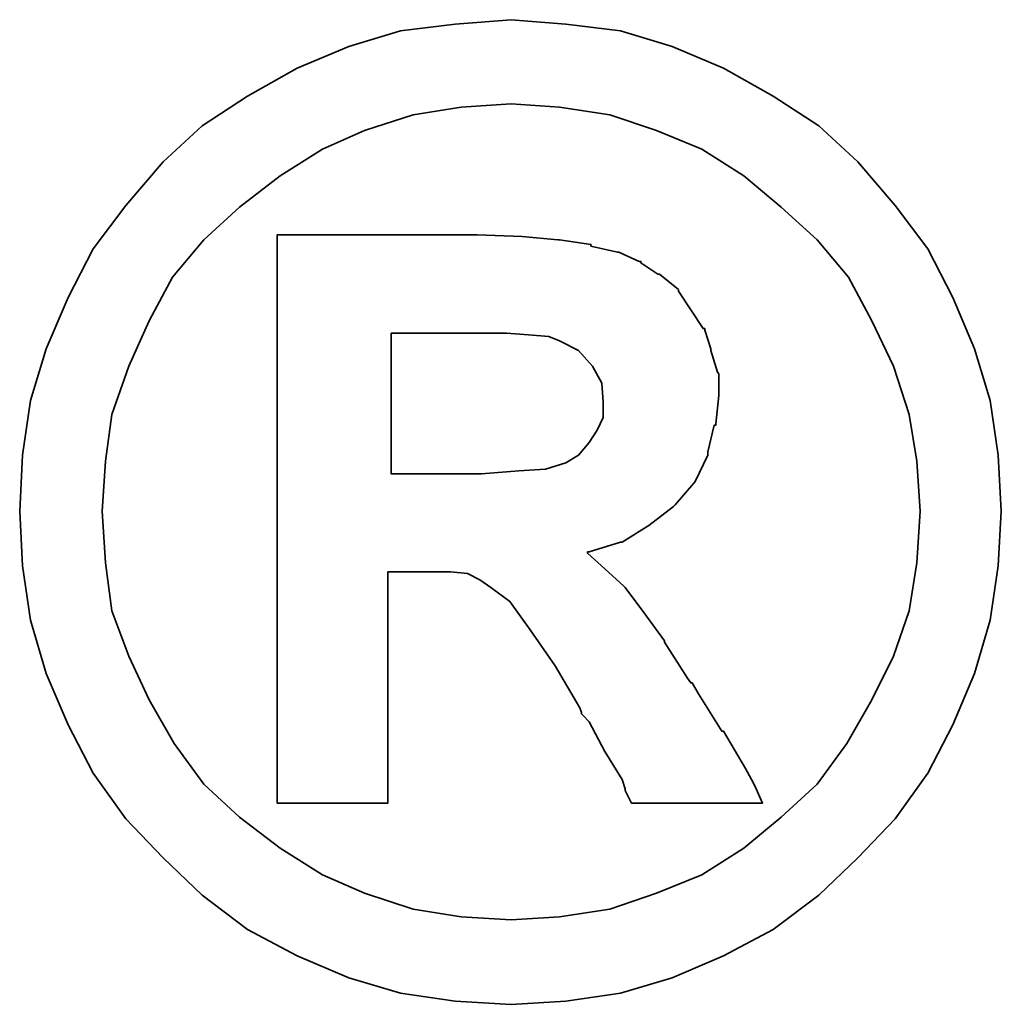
# Model space of a CAD drawing. Header units: inches. Extents: x 1 to 2718, y -666 to 274.
# Tile 47 of 50: x 274.46 to 275.88, y 195.78 to 197.2. Entities that reach past the tile are written whole.
import ezdxf

# ---------------------------------------------------------------- set-up
doc = ezdxf.new("R2010")
doc.units = ezdxf.units.IN
doc.header["$LTSCALE"] = 0.25
doc.layers.add('DIM', color=4, linetype='Continuous')
doc.layers.add('layer 1', color=7, linetype='Continuous')

# ---------------------------------------------------------------- blocks, each defined once
blk = doc.blocks.new('TBI MOTION logo(完整正式版)')
at = {"layer": 'layer 1', "color": 22, "lineweight": 35}
for points, knots in [([(81.20634, 4.98624), (81.20634, 4.98624), (81.18649, 5.32862), (81.18649, 5.32862), (81.18649, 5.32862), (81.18649, 5.32862), (81.13886, 5.66206), (81.13886, 5.66206), (81.13886, 5.66206), (81.13886, 5.66206), (81.04359, 5.97764), (81.04359, 5.97764), (81.04359, 5.97764), (81.04359, 5.97764), (80.91061, 6.29124), (80.91061, 6.29124), (80.91061, 6.29124), (80.91061, 6.29124), (80.75778, 6.58697), (80.75778, 6.58697), (80.75778, 6.58697), (80.75778, 6.58697), (80.5593, 6.85294), (80.5593, 6.85294), (80.5593, 6.85294), (80.5593, 6.85294), (80.33105, 7.1189), (80.33105, 7.1189), (80.33105, 7.1189), (80.33105, 7.1189), (80.09287, 7.33921), (80.09287, 7.33921), (80.09287, 7.33921), (80.09287, 7.33921), (79.815, 7.51982), (79.815, 7.51982), (79.815, 7.51982), (79.815, 7.51982), (79.51133, 7.69051), (79.51133, 7.69051), (79.51133, 7.69051), (79.51133, 7.69051), (79.19773, 7.8235), (79.19773, 7.8235), (79.19773, 7.8235), (79.19773, 7.8235), (78.88215, 7.91877), (78.88215, 7.91877), (78.88215, 7.91877), (78.88215, 7.91877), (78.54871, 7.95846), (78.54871, 7.95846), (78.54871, 7.95846), (78.54871, 7.95846), (78.21526, 7.98625), (78.21526, 7.98625), (78.21526, 7.98625), (78.21526, 7.98625), (77.87388, 7.95846), (77.87388, 7.95846), (77.87388, 7.95846), (77.87388, 7.95846), (77.54044, 7.91877), (77.54044, 7.91877), (77.54044, 7.91877), (77.54044, 7.91877), (77.22485, 7.8235), (77.22485, 7.8235), (77.22485, 7.8235), (77.22485, 7.8235), (76.91027, 7.69051), (76.91027, 7.69051), (76.91027, 7.69051), (76.91027, 7.69051), (76.6056, 7.51982), (76.6056, 7.51982), (76.6056, 7.51982), (76.6056, 7.51982), (76.32972, 7.33921), (76.32972, 7.33921), (76.32972, 7.33921), (76.32972, 7.33921), (76.09154, 7.1189), (76.09154, 7.1189), (76.09154, 7.1189), (76.09154, 7.1189), (75.86329, 6.85294), (75.86329, 6.85294), (75.86329, 6.85294), (75.86329, 6.85294), (75.66382, 6.58697), (75.66382, 6.58697), (75.66382, 6.58697), (75.66382, 6.58697), (75.51099, 6.29124), (75.51099, 6.29124), (75.51099, 6.29124), (75.51099, 6.29124), (75.37702, 5.97764), (75.37702, 5.97764), (75.37702, 5.97764), (75.37702, 5.97764), (75.28175, 5.66206), (75.28175, 5.66206), (75.28175, 5.66206), (75.28175, 5.66206), (75.23411, 5.32862), (75.23411, 5.32862), (75.23411, 5.32862), (75.23411, 5.32862), (75.21625, 4.98624), (75.21625, 4.98624), (75.21625, 4.98624), (75.21625, 4.98624), (75.23411, 4.6528), (75.23411, 4.6528), (75.23411, 4.6528), (75.23411, 4.6528), (75.28175, 4.32035), (75.28175, 4.32035), (75.28175, 4.32035), (75.28175, 4.32035), (75.37702, 3.99583), (75.37702, 3.99583), (75.37702, 3.99583), (75.37702, 3.99583), (75.51099, 3.68224), (75.51099, 3.68224), (75.51099, 3.68224), (75.51099, 3.68224), (75.66382, 3.38749), (75.66382, 3.38749), (75.66382, 3.38749), (75.66382, 3.38749), (75.86329, 3.10963), (75.86329, 3.10963), (75.86329, 3.10963), (75.86329, 3.10963), (76.09154, 2.87145), (76.09154, 2.87145), (76.09154, 2.87145), (76.09154, 2.87145), (76.32972, 2.6432), (76.32972, 2.6432), (76.32972, 2.6432), (76.32972, 2.6432), (76.6056, 2.43381), (76.6056, 2.43381), (76.6056, 2.43381), (76.6056, 2.43381), (76.91027, 2.27205), (76.91027, 2.27205), (76.91027, 2.27205), (76.91027, 2.27205), (77.22485, 2.13906), (77.22485, 2.13906), (77.22485, 2.13906), (77.22485, 2.13906), (77.54044, 2.0438), (77.54044, 2.0438), (77.54044, 2.0438), (77.54044, 2.0438), (77.87388, 1.99616), (77.87388, 1.99616), (77.87388, 1.99616), (77.87388, 1.99616), (78.21526, 1.97631), (78.21526, 1.97631), (78.21526, 1.97631), (78.21526, 1.97631), (78.54871, 1.99616), (78.54871, 1.99616), (78.54871, 1.99616), (78.54871, 1.99616), (78.88215, 2.0438), (78.88215, 2.0438), (78.88215, 2.0438), (78.88215, 2.0438), (79.19773, 2.13906), (79.19773, 2.13906), (79.19773, 2.13906), (79.19773, 2.13906), (79.51133, 2.27205), (79.51133, 2.27205), (79.51133, 2.27205), (79.51133, 2.27205), (79.815, 2.43381), (79.815, 2.43381), (79.815, 2.43381), (79.815, 2.43381), (80.09287, 2.6432), (80.09287, 2.6432), (80.09287, 2.6432), (80.09287, 2.6432), (80.33105, 2.87145), (80.33105, 2.87145), (80.33105, 2.87145), (80.33105, 2.87145), (80.5593, 3.10963), (80.5593, 3.10963), (80.5593, 3.10963), (80.5593, 3.10963), (80.75778, 3.38749), (80.75778, 3.38749), (80.75778, 3.38749), (80.75778, 3.38749), (80.91061, 3.68224), (80.91061, 3.68224), (80.91061, 3.68224), (80.91061, 3.68224), (81.04359, 3.99583), (81.04359, 3.99583), (81.04359, 3.99583), (81.04359, 3.99583), (81.13886, 4.32035), (81.13886, 4.32035), (81.13886, 4.32035), (81.13886, 4.32035), (81.18649, 4.6528), (81.18649, 4.6528), (81.18649, 4.6528), (81.18649, 4.6528), (81.20634, 4.98624), (81.20634, 4.98624)], [0, 0, 0, 0, 0.0178571, 0.0178571, 0.0178571, 0.0178571, 0.0357143, 0.0357143, 0.0357143, 0.0357143, 0.0535714, 0.0535714, 0.0535714, 0.0535714, 0.0714286, 0.0714286, 0.0714286, 0.0714286, 0.0892857, 0.0892857, 0.0892857, 0.0892857, 0.1071429, 0.1071429, 0.1071429, 0.1071429, 0.125, 0.125, 0.125, 0.125, 0.1428571, 0.1428571, 0.1428571, 0.1428571, 0.1607143, 0.1607143, 0.1607143, 0.1607143, 0.1785714, 0.1785714, 0.1785714, 0.1785714, 0.1964286, 0.1964286, 0.1964286, 0.1964286, 0.2142857, 0.2142857, 0.2142857, 0.2142857, 0.2321429, 0.2321429, 0.2321429, 0.2321429, 0.25, 0.25, 0.25, 0.25, 0.2678571, 0.2678571, 0.2678571, 0.2678571, 0.2857143, 0.2857143, 0.2857143, 0.2857143, 0.3035714, 0.3035714, 0.3035714, 0.3035714, 0.3214286, 0.3214286, 0.3214286, 0.3214286, 0.3392857, 0.3392857, 0.3392857, 0.3392857, 0.3571429, 0.3571429, 0.3571429, 0.3571429, 0.375, 0.375, 0.375, 0.375, 0.3928571, 0.3928571, 0.3928571, 0.3928571, 0.4107143, 0.4107143, 0.4107143, 0.4107143, 0.4285714, 0.4285714, 0.4285714, 0.4285714, 0.4464286, 0.4464286, 0.4464286, 0.4464286, 0.4642857, 0.4642857, 0.4642857, 0.4642857, 0.4821429, 0.4821429, 0.4821429, 0.4821429, 0.5, 0.5, 0.5, 0.5, 0.5178571, 0.5178571, 0.5178571, 0.5178571, 0.5357143, 0.5357143, 0.5357143, 0.5357143, 0.5535714, 0.5535714, 0.5535714, 0.5535714, 0.5714286, 0.5714286, 0.5714286, 0.5714286, 0.5892857, 0.5892857, 0.5892857, 0.5892857, 0.6071429, 0.6071429, 0.6071429, 0.6071429, 0.625, 0.625, 0.625, 0.625, 0.6428571, 0.6428571, 0.6428571, 0.6428571, 0.6607143, 0.6607143, 0.6607143, 0.6607143, 0.6785714, 0.6785714, 0.6785714, 0.6785714, 0.6964286, 0.6964286, 0.6964286, 0.6964286, 0.7142857, 0.7142857, 0.7142857, 0.7142857, 0.7321429, 0.7321429, 0.7321429, 0.7321429, 0.75, 0.75, 0.75, 0.75, 0.7678571, 0.7678571, 0.7678571, 0.7678571, 0.7857143, 0.7857143, 0.7857143, 0.7857143, 0.8035714, 0.8035714, 0.8035714, 0.8035714, 0.8214286, 0.8214286, 0.8214286, 0.8214286, 0.8392857, 0.8392857, 0.8392857, 0.8392857, 0.8571429, 0.8571429, 0.8571429, 0.8571429, 0.875, 0.875, 0.875, 0.875, 0.8928571, 0.8928571, 0.8928571, 0.8928571, 0.9107143, 0.9107143, 0.9107143, 0.9107143, 0.9285714, 0.9285714, 0.9285714, 0.9285714, 0.9464286, 0.9464286, 0.9464286, 0.9464286, 0.9642857, 0.9642857, 0.9642857, 0.9642857, 0.9821429, 0.9821429, 0.9821429, 0.9821429, 1, 1, 1, 1]), ([(80.71014, 4.98624), (80.71014, 4.98624), (80.69129, 5.29091), (80.69129, 5.29091), (80.69129, 5.29091), (80.69129, 5.29091), (80.64464, 5.57672), (80.64464, 5.57672), (80.64464, 5.57672), (80.64464, 5.57672), (80.54937, 5.87245), (80.54937, 5.87245), (80.54937, 5.87245), (80.54937, 5.87245), (80.41639, 6.14833), (80.41639, 6.14833), (80.41639, 6.14833), (80.41639, 6.14833), (80.27349, 6.41429), (80.27349, 6.41429), (80.27349, 6.41429), (80.27349, 6.41429), (80.08295, 6.64255), (80.08295, 6.64255), (80.08295, 6.64255), (80.08295, 6.64255), (79.86264, 6.84301), (79.86264, 6.84301), (79.86264, 6.84301), (79.86264, 6.84301), (79.63439, 7.03355), (79.63439, 7.03355), (79.63439, 7.03355), (79.63439, 7.03355), (79.37835, 7.1963), (79.37835, 7.1963), (79.37835, 7.1963), (79.37835, 7.1963), (79.10246, 7.30944), (79.10246, 7.30944), (79.10246, 7.30944), (79.10246, 7.30944), (78.81665, 7.40471), (78.81665, 7.40471), (78.81665, 7.40471), (78.81665, 7.40471), (78.511, 7.45234), (78.511, 7.45234), (78.511, 7.45234), (78.511, 7.45234), (78.21526, 7.47219), (78.21526, 7.47219), (78.21526, 7.47219), (78.21526, 7.47219), (77.9106, 7.45234), (77.9106, 7.45234), (77.9106, 7.45234), (77.9106, 7.45234), (77.61685, 7.40471), (77.61685, 7.40471), (77.61685, 7.40471), (77.61685, 7.40471), (77.32012, 7.30944), (77.32012, 7.30944), (77.32012, 7.30944), (77.32012, 7.30944), (77.06309, 7.1963), (77.06309, 7.1963), (77.06309, 7.1963), (77.06309, 7.1963), (76.80606, 7.03355), (76.80606, 7.03355), (76.80606, 7.03355), (76.80606, 7.03355), (76.55797, 6.84301), (76.55797, 6.84301), (76.55797, 6.84301), (76.55797, 6.84301), (76.34063, 6.64255), (76.34063, 6.64255), (76.34063, 6.64255), (76.34063, 6.64255), (76.1491, 6.41429), (76.1491, 6.41429), (76.1491, 6.41429), (76.1491, 6.41429), (76.0062, 6.14833), (76.0062, 6.14833), (76.0062, 6.14833), (76.0062, 6.14833), (75.88314, 5.87245), (75.88314, 5.87245), (75.88314, 5.87245), (75.88314, 5.87245), (75.77794, 5.57672), (75.77794, 5.57672), (75.77794, 5.57672), (75.77794, 5.57672), (75.73924, 5.29091), (75.73924, 5.29091), (75.73924, 5.29091), (75.73924, 5.29091), (75.72039, 4.98624), (75.72039, 4.98624), (75.72039, 4.98624), (75.72039, 4.98624), (75.73924, 4.67165), (75.73924, 4.67165), (75.73924, 4.67165), (75.73924, 4.67165), (75.77794, 4.37791), (75.77794, 4.37791), (75.77794, 4.37791), (75.77794, 4.37791), (75.88314, 4.10102), (75.88314, 4.10102), (75.88314, 4.10102), (75.88314, 4.10102), (76.0062, 3.83407), (76.0062, 3.83407), (76.0062, 3.83407), (76.0062, 3.83407), (76.15902, 3.56811), (76.15902, 3.56811), (76.15902, 3.56811), (76.15902, 3.56811), (76.34063, 3.32001), (76.34063, 3.32001), (76.34063, 3.32001), (76.34063, 3.32001), (76.55797, 3.11955), (76.55797, 3.11955), (76.55797, 3.11955), (76.55797, 3.11955), (76.80606, 2.92901), (76.80606, 2.92901), (76.80606, 2.92901), (76.80606, 2.92901), (77.06309, 2.76725), (77.06309, 2.76725), (77.06309, 2.76725), (77.06309, 2.76725), (77.32012, 2.65412), (77.32012, 2.65412), (77.32012, 2.65412), (77.32012, 2.65412), (77.61685, 2.55786), (77.61685, 2.55786), (77.61685, 2.55786), (77.61685, 2.55786), (77.9106, 2.51022), (77.9106, 2.51022), (77.9106, 2.51022), (77.9106, 2.51022), (78.21526, 2.49137), (78.21526, 2.49137), (78.21526, 2.49137), (78.21526, 2.49137), (78.511, 2.51022), (78.511, 2.51022), (78.511, 2.51022), (78.511, 2.51022), (78.81665, 2.55786), (78.81665, 2.55786), (78.81665, 2.55786), (78.81665, 2.55786), (79.10246, 2.65412), (79.10246, 2.65412), (79.10246, 2.65412), (79.10246, 2.65412), (79.37835, 2.76725), (79.37835, 2.76725), (79.37835, 2.76725), (79.37835, 2.76725), (79.63439, 2.92901), (79.63439, 2.92901), (79.63439, 2.92901), (79.63439, 2.92901), (79.86264, 3.11955), (79.86264, 3.11955), (79.86264, 3.11955), (79.86264, 3.11955), (80.08295, 3.32001), (80.08295, 3.32001), (80.08295, 3.32001), (80.08295, 3.32001), (80.26356, 3.56811), (80.26356, 3.56811), (80.26356, 3.56811), (80.26356, 3.56811), (80.41639, 3.83407), (80.41639, 3.83407), (80.41639, 3.83407), (80.41639, 3.83407), (80.54937, 4.10102), (80.54937, 4.10102), (80.54937, 4.10102), (80.54937, 4.10102), (80.64464, 4.37791), (80.64464, 4.37791), (80.64464, 4.37791), (80.64464, 4.37791), (80.69129, 4.67165), (80.69129, 4.67165), (80.69129, 4.67165), (80.69129, 4.67165), (80.71014, 4.98624), (80.71014, 4.98624)], [0, 0, 0, 0, 0.0192308, 0.0192308, 0.0192308, 0.0192308, 0.0384615, 0.0384615, 0.0384615, 0.0384615, 0.0576923, 0.0576923, 0.0576923, 0.0576923, 0.0769231, 0.0769231, 0.0769231, 0.0769231, 0.0961538, 0.0961538, 0.0961538, 0.0961538, 0.1153846, 0.1153846, 0.1153846, 0.1153846, 0.1346154, 0.1346154, 0.1346154, 0.1346154, 0.1538462, 0.1538462, 0.1538462, 0.1538462, 0.1730769, 0.1730769, 0.1730769, 0.1730769, 0.1923077, 0.1923077, 0.1923077, 0.1923077, 0.2115385, 0.2115385, 0.2115385, 0.2115385, 0.2307692, 0.2307692, 0.2307692, 0.2307692, 0.25, 0.25, 0.25, 0.25, 0.2692308, 0.2692308, 0.2692308, 0.2692308, 0.2884615, 0.2884615, 0.2884615, 0.2884615, 0.3076923, 0.3076923, 0.3076923, 0.3076923, 0.3269231, 0.3269231, 0.3269231, 0.3269231, 0.3461538, 0.3461538, 0.3461538, 0.3461538, 0.3653846, 0.3653846, 0.3653846, 0.3653846, 0.3846154, 0.3846154, 0.3846154, 0.3846154, 0.4038462, 0.4038462, 0.4038462, 0.4038462, 0.4230769, 0.4230769, 0.4230769, 0.4230769, 0.4423077, 0.4423077, 0.4423077, 0.4423077, 0.4615385, 0.4615385, 0.4615385, 0.4615385, 0.4807692, 0.4807692, 0.4807692, 0.4807692, 0.5, 0.5, 0.5, 0.5, 0.5192308, 0.5192308, 0.5192308, 0.5192308, 0.5384615, 0.5384615, 0.5384615, 0.5384615, 0.5576923, 0.5576923, 0.5576923, 0.5576923, 0.5769231, 0.5769231, 0.5769231, 0.5769231, 0.5961538, 0.5961538, 0.5961538, 0.5961538, 0.6153846, 0.6153846, 0.6153846, 0.6153846, 0.6346154, 0.6346154, 0.6346154, 0.6346154, 0.6538462, 0.6538462, 0.6538462, 0.6538462, 0.6730769, 0.6730769, 0.6730769, 0.6730769, 0.6923077, 0.6923077, 0.6923077, 0.6923077, 0.7115385, 0.7115385, 0.7115385, 0.7115385, 0.7307692, 0.7307692, 0.7307692, 0.7307692, 0.75, 0.75, 0.75, 0.75, 0.7692308, 0.7692308, 0.7692308, 0.7692308, 0.7884615, 0.7884615, 0.7884615, 0.7884615, 0.8076923, 0.8076923, 0.8076923, 0.8076923, 0.8269231, 0.8269231, 0.8269231, 0.8269231, 0.8461538, 0.8461538, 0.8461538, 0.8461538, 0.8653846, 0.8653846, 0.8653846, 0.8653846, 0.8846154, 0.8846154, 0.8846154, 0.8846154, 0.9038462, 0.9038462, 0.9038462, 0.9038462, 0.9230769, 0.9230769, 0.9230769, 0.9230769, 0.9423077, 0.9423077, 0.9423077, 0.9423077, 0.9615385, 0.9615385, 0.9615385, 0.9615385, 0.9807692, 0.9807692, 0.9807692, 0.9807692, 1, 1, 1, 1]), ([(76.78721, 3.2823), (76.78721, 3.2823), (76.78721, 3.32001), (76.78721, 3.32001), (76.78721, 3.32001), (76.78721, 3.32001), (76.78721, 3.42422), (76.78721, 3.42422), (76.78721, 3.42422), (76.78721, 3.42422), (76.78721, 3.59689), (76.78721, 3.59689), (76.78721, 3.59689), (76.78721, 3.59689), (76.78721, 3.80529), (76.78721, 3.80529), (76.78721, 3.80529), (76.78721, 3.80529), (76.78721, 4.0524), (76.78721, 4.0524), (76.78721, 4.0524), (76.78721, 4.0524), (76.78721, 4.32035), (76.78721, 4.32035), (76.78721, 4.32035), (76.78721, 4.32035), (76.78721, 4.92868), (76.78721, 4.92868), (76.78721, 4.92868), (76.78721, 4.92868), (76.78721, 5.53801), (76.78721, 5.53801), (76.78721, 5.53801), (76.78721, 5.53801), (76.78721, 5.82482), (76.78721, 5.82482), (76.78721, 5.82482), (76.78721, 5.82482), (76.78721, 6.07291), (76.78721, 6.07291), (76.78721, 6.07291), (76.78721, 6.07291), (76.78721, 6.30017), (76.78721, 6.30017), (76.78721, 6.30017), (76.78721, 6.30017), (76.78721, 6.45399), (76.78721, 6.45399), (76.78721, 6.45399), (76.78721, 6.45399), (76.78721, 6.5572), (76.78721, 6.5572), (76.78721, 6.5572), (76.78721, 6.5572), (76.78721, 6.59689), (76.78721, 6.59689), (76.78721, 6.59689), (76.78721, 6.59689), (76.78721, 6.67232), (76.78721, 6.67232), (76.78721, 6.67232), (76.78721, 6.67232), (76.8537, 6.67232), (76.8537, 6.67232), (76.8537, 6.67232), (76.8537, 6.67232), (76.87355, 6.67232), (76.87355, 6.67232), (76.87355, 6.67232), (76.87355, 6.67232), (76.91027, 6.67232), (76.91027, 6.67232), (76.91027, 6.67232), (76.91027, 6.67232), (77.04424, 6.67232), (77.04424, 6.67232), (77.04424, 6.67232), (77.04424, 6.67232), (77.22485, 6.67232), (77.22485, 6.67232), (77.22485, 6.67232), (77.22485, 6.67232), (77.43524, 6.67232), (77.43524, 6.67232), (77.43524, 6.67232), (77.43524, 6.67232), (77.65357, 6.67232), (77.65357, 6.67232), (77.65357, 6.67232), (77.65357, 6.67232), (77.82625, 6.67232), (77.82625, 6.67232), (77.82625, 6.67232), (77.82625, 6.67232), (77.94037, 6.67232), (77.94037, 6.67232), (77.94037, 6.67232), (77.94037, 6.67232), (77.97709, 6.67232), (77.97709, 6.67232), (77.97709, 6.67232), (77.97709, 6.67232), (77.99694, 6.67232), (77.99694, 6.67232), (77.99694, 6.67232), (77.99694, 6.67232), (78.00686, 6.67232), (78.00686, 6.67232), (78.00686, 6.67232), (78.00686, 6.67232), (78.28275, 6.6624), (78.28275, 6.6624), (78.28275, 6.6624), (78.28275, 6.6624), (78.50107, 6.64255), (78.50107, 6.64255), (78.50107, 6.64255), (78.50107, 6.64255), (78.511, 6.64255), (78.511, 6.64255), (78.511, 6.64255), (78.511, 6.64255), (78.70154, 6.61476), (78.70154, 6.61476), (78.70154, 6.61476), (78.70154, 6.61476), (78.70154, 6.60483), (78.70154, 6.60483), (78.70154, 6.60483), (78.70154, 6.60483), (78.86429, 6.56713), (78.86429, 6.56713), (78.86429, 6.56713), (78.86429, 6.56713), (78.87223, 6.56713), (78.87223, 6.56713), (78.87223, 6.56713), (78.87223, 6.56713), (78.99727, 6.51056), (78.99727, 6.51056), (78.99727, 6.51056), (78.99727, 6.51056), (79.00719, 6.51056), (79.00719, 6.51056), (79.00719, 6.51056), (79.00719, 6.51056), (79.00719, 6.50162), (79.00719, 6.50162), (79.00719, 6.50162), (79.00719, 6.50162), (79.1104, 6.43415), (79.1104, 6.43415), (79.1104, 6.43415), (79.1104, 6.43415), (79.12132, 6.43415), (79.12132, 6.43415), (79.12132, 6.43415), (79.12132, 6.43415), (79.22552, 6.34781), (79.22552, 6.34781), (79.22552, 6.34781), (79.22552, 6.34781), (79.23544, 6.33888), (79.23544, 6.33888), (79.23544, 6.33888), (79.23544, 6.33888), (79.23544, 6.32895), (79.23544, 6.32895), (79.23544, 6.32895), (79.23544, 6.32895), (79.31087, 6.21483), (79.31087, 6.21483), (79.31087, 6.21483), (79.31087, 6.21483), (79.38629, 6.1007), (79.38629, 6.1007), (79.38629, 6.1007), (79.38629, 6.1007), (79.3972, 6.1007), (79.3972, 6.1007), (79.3972, 6.1007), (79.3972, 6.1007), (79.3972, 6.09078), (79.3972, 6.09078), (79.3972, 6.09078), (79.3972, 6.09078), (79.43392, 5.97764), (79.43392, 5.97764), (79.43392, 5.97764), (79.43392, 5.97764), (79.43392, 5.96772), (79.43392, 5.96772), (79.43392, 5.96772), (79.43392, 5.96772), (79.47362, 5.83474), (79.47362, 5.83474), (79.47362, 5.83474), (79.47362, 5.83474), (79.48156, 5.82482), (79.48156, 5.82482), (79.48156, 5.82482), (79.48156, 5.82482), (79.48156, 5.69977), (79.48156, 5.69977), (79.48156, 5.69977), (79.48156, 5.69977), (79.48156, 5.69183), (79.48156, 5.69183), (79.48156, 5.69183), (79.48156, 5.69183), (79.4637, 5.51915), (79.4637, 5.51915), (79.4637, 5.51915), (79.4637, 5.51915), (79.4637, 5.51122), (79.4637, 5.51122), (79.4637, 5.51122), (79.4637, 5.51122), (79.45377, 5.51122), (79.45377, 5.51122), (79.45377, 5.51122), (79.45377, 5.51122), (79.41507, 5.34847), (79.41507, 5.34847), (79.41507, 5.34847), (79.41507, 5.34847), (79.41507, 5.33854), (79.41507, 5.33854), (79.41507, 5.33854), (79.41507, 5.33854), (79.41507, 5.32862), (79.41507, 5.32862), (79.41507, 5.32862), (79.41507, 5.32862), (79.33865, 5.16785), (79.33865, 5.16785), (79.33865, 5.16785), (79.33865, 5.16785), (79.33071, 5.15693), (79.33071, 5.15693), (79.33071, 5.15693), (79.33071, 5.15693), (79.2156, 5.02495), (79.2156, 5.02495), (79.2156, 5.02495), (79.2156, 5.02495), (79.20567, 5.01502), (79.20567, 5.01502), (79.20567, 5.01502), (79.20567, 5.01502), (79.05483, 4.89991), (79.05483, 4.89991), (79.05483, 4.89991), (79.05483, 4.89991), (79.04491, 4.89197), (79.04491, 4.89197), (79.04491, 4.89197), (79.04491, 4.89197), (78.89208, 4.7967), (78.89208, 4.7967), (78.89208, 4.7967), (78.89208, 4.7967), (78.88215, 4.7967), (78.88215, 4.7967), (78.88215, 4.7967), (78.88215, 4.7967), (78.69161, 4.73913), (78.69161, 4.73913), (78.69161, 4.73913), (78.69161, 4.73913), (78.68169, 4.73913), (78.68169, 4.73913), (78.68169, 4.73913), (78.68169, 4.73913), (78.68169, 4.72921), (78.68169, 4.72921), (78.68169, 4.72921), (78.68169, 4.72921), (78.78688, 4.63394), (78.78688, 4.63394), (78.78688, 4.63394), (78.78688, 4.63394), (78.902, 4.52875), (78.902, 4.52875), (78.902, 4.52875), (78.902, 4.52875), (78.91093, 4.52081), (78.91093, 4.52081), (78.91093, 4.52081), (78.91093, 4.52081), (79.02506, 4.36798), (79.02506, 4.36798), (79.02506, 4.36798), (79.02506, 4.36798), (79.1501, 4.1953), (79.1501, 4.1953), (79.1501, 4.1953), (79.1501, 4.1953), (79.1501, 4.18736), (79.1501, 4.18736), (79.1501, 4.18736), (79.1501, 4.18736), (79.29201, 3.96705), (79.29201, 3.96705), (79.29201, 3.96705), (79.29201, 3.96705), (79.31087, 3.93828), (79.31087, 3.93828), (79.31087, 3.93828), (79.31087, 3.93828), (79.32079, 3.93828), (79.32079, 3.93828), (79.32079, 3.93828), (79.32079, 3.93828), (79.3585, 3.87178), (79.3585, 3.87178), (79.3585, 3.87178), (79.3585, 3.87178), (79.50141, 3.64353), (79.50141, 3.64353), (79.50141, 3.64353), (79.50141, 3.64353), (79.51133, 3.64353), (79.51133, 3.64353), (79.51133, 3.64353), (79.51133, 3.64353), (79.64431, 3.41528), (79.64431, 3.41528), (79.64431, 3.41528), (79.64431, 3.41528), (79.68202, 3.3478), (79.68202, 3.3478), (79.68202, 3.3478), (79.68202, 3.3478), (79.70187, 3.31009), (79.70187, 3.31009), (79.70187, 3.31009), (79.70187, 3.31009), (79.7495, 3.2049), (79.7495, 3.2049), (79.7495, 3.2049), (79.7495, 3.2049), (79.64431, 3.2049), (79.64431, 3.2049), (79.64431, 3.2049), (79.64431, 3.2049), (79.62546, 3.2049), (79.62546, 3.2049), (79.62546, 3.2049), (79.62546, 3.2049), (79.53912, 3.2049), (79.53912, 3.2049), (79.53912, 3.2049), (79.53912, 3.2049), (79.31087, 3.2049), (79.31087, 3.2049), (79.31087, 3.2049), (79.31087, 3.2049), (79.08262, 3.2049), (79.08262, 3.2049), (79.08262, 3.2049), (79.08262, 3.2049), (79.00719, 3.2049), (79.00719, 3.2049), (79.00719, 3.2049), (79.00719, 3.2049), (78.98735, 3.2049), (78.98735, 3.2049), (78.98735, 3.2049), (78.98735, 3.2049), (78.94964, 3.2049), (78.94964, 3.2049), (78.94964, 3.2049), (78.94964, 3.2049), (78.92979, 3.24459), (78.92979, 3.24459), (78.92979, 3.24459), (78.92979, 3.24459), (78.91093, 3.2823), (78.91093, 3.2823), (78.91093, 3.2823), (78.91093, 3.2823), (78.91093, 3.29223), (78.91093, 3.29223), (78.91093, 3.29223), (78.91093, 3.29223), (78.89208, 3.3478), (78.89208, 3.3478), (78.89208, 3.3478), (78.89208, 3.3478), (78.78688, 3.52048), (78.78688, 3.52048), (78.78688, 3.52048), (78.78688, 3.52048), (78.69161, 3.7001), (78.69161, 3.7001), (78.69161, 3.7001), (78.69161, 3.7001), (78.6539, 3.7388), (78.6539, 3.7388), (78.6539, 3.7388), (78.6539, 3.7388), (78.64398, 3.74873), (78.64398, 3.74873), (78.64398, 3.74873), (78.64398, 3.74873), (78.64398, 3.75766), (78.64398, 3.75766), (78.64398, 3.75766), (78.64398, 3.75766), (78.63405, 3.78644), (78.63405, 3.78644), (78.63405, 3.78644), (78.63405, 3.78644), (78.48321, 4.04347), (78.48321, 4.04347), (78.48321, 4.04347), (78.48321, 4.04347), (78.33038, 4.2618), (78.33038, 4.2618), (78.33038, 4.2618), (78.33038, 4.2618), (78.20732, 4.43447), (78.20732, 4.43447), (78.20732, 4.43447), (78.20732, 4.43447), (78.09221, 4.52081), (78.09221, 4.52081), (78.09221, 4.52081), (78.09221, 4.52081), (78.02472, 4.56845), (78.02472, 4.56845), (78.02472, 4.56845), (78.02472, 4.56845), (77.9493, 4.60616), (77.9493, 4.60616), (77.9493, 4.60616), (77.9493, 4.60616), (77.8451, 4.61608), (77.8451, 4.61608), (77.8451, 4.61608), (77.8451, 4.61608), (77.71113, 4.61608), (77.71113, 4.61608), (77.71113, 4.61608), (77.71113, 4.61608), (77.69128, 4.61608), (77.69128, 4.61608), (77.69128, 4.61608), (77.69128, 4.61608), (77.67342, 4.61608), (77.67342, 4.61608), (77.67342, 4.61608), (77.67342, 4.61608), (77.5583, 4.61608), (77.5583, 4.61608), (77.5583, 4.61608), (77.5583, 4.61608), (77.46303, 4.61608), (77.46303, 4.61608), (77.46303, 4.61608), (77.46303, 4.61608), (77.46303, 4.54761), (77.46303, 4.54761), (77.46303, 4.54761), (77.46303, 4.54761), (77.46303, 4.47318), (77.46303, 4.47318), (77.46303, 4.47318), (77.46303, 4.47318), (77.46303, 4.24294), (77.46303, 4.24294), (77.46303, 4.24294), (77.46303, 4.24294), (77.46303, 3.99583), (77.46303, 3.99583), (77.46303, 3.99583), (77.46303, 3.99583), (77.46303, 3.72888), (77.46303, 3.72888), (77.46303, 3.72888), (77.46303, 3.72888), (77.46303, 3.51055), (77.46303, 3.51055), (77.46303, 3.51055), (77.46303, 3.51055), (77.46303, 3.42422), (77.46303, 3.42422), (77.46303, 3.42422), (77.46303, 3.42422), (77.46303, 3.35773), (77.46303, 3.35773), (77.46303, 3.35773), (77.46303, 3.35773), (77.46303, 3.30017), (77.46303, 3.30017), (77.46303, 3.30017), (77.46303, 3.30017), (77.46303, 3.2823), (77.46303, 3.2823), (77.46303, 3.2823), (77.46303, 3.2823), (77.46303, 3.2049), (77.46303, 3.2049), (77.46303, 3.2049), (77.46303, 3.2049), (77.39753, 3.2049), (77.39753, 3.2049), (77.39753, 3.2049), (77.39753, 3.2049), (77.37768, 3.2049), (77.37768, 3.2049), (77.37768, 3.2049), (77.37768, 3.2049), (77.32012, 3.2049), (77.32012, 3.2049), (77.32012, 3.2049), (77.32012, 3.2049), (77.12165, 3.2049), (77.12165, 3.2049), (77.12165, 3.2049), (77.12165, 3.2049), (76.94897, 3.2049), (76.94897, 3.2049), (76.94897, 3.2049), (76.94897, 3.2049), (76.8924, 3.2049), (76.8924, 3.2049), (76.8924, 3.2049), (76.8924, 3.2049), (76.8537, 3.2049), (76.8537, 3.2049), (76.8537, 3.2049), (76.8537, 3.2049), (76.78721, 3.2049), (76.78721, 3.2049), (76.78721, 3.2049), (76.78721, 3.2049), (76.78721, 3.2823), (76.78721, 3.2823)], [0, 0, 0, 0, 0.0074074, 0.0074074, 0.0074074, 0.0074074, 0.0148148, 0.0148148, 0.0148148, 0.0148148, 0.0222222, 0.0222222, 0.0222222, 0.0222222, 0.0296296, 0.0296296, 0.0296296, 0.0296296, 0.037037, 0.037037, 0.037037, 0.037037, 0.0444444, 0.0444444, 0.0444444, 0.0444444, 0.0518519, 0.0518519, 0.0518519, 0.0518519, 0.0592593, 0.0592593, 0.0592593, 0.0592593, 0.0666667, 0.0666667, 0.0666667, 0.0666667, 0.0740741, 0.0740741, 0.0740741, 0.0740741, 0.0814815, 0.0814815, 0.0814815, 0.0814815, 0.0888889, 0.0888889, 0.0888889, 0.0888889, 0.0962963, 0.0962963, 0.0962963, 0.0962963, 0.1037037, 0.1037037, 0.1037037, 0.1037037, 0.1111111, 0.1111111, 0.1111111, 0.1111111, 0.1185185, 0.1185185, 0.1185185, 0.1185185, 0.1259259, 0.1259259, 0.1259259, 0.1259259, 0.1333333, 0.1333333, 0.1333333, 0.1333333, 0.1407407, 0.1407407, 0.1407407, 0.1407407, 0.1481481, 0.1481481, 0.1481481, 0.1481481, 0.1555556, 0.1555556, 0.1555556, 0.1555556, 0.162963, 0.162963, 0.162963, 0.162963, 0.1703704, 0.1703704, 0.1703704, 0.1703704, 0.1777778, 0.1777778, 0.1777778, 0.1777778, 0.1851852, 0.1851852, 0.1851852, 0.1851852, 0.1925926, 0.1925926, 0.1925926, 0.1925926, 0.2, 0.2, 0.2, 0.2, 0.2074074, 0.2074074, 0.2074074, 0.2074074, 0.2148148, 0.2148148, 0.2148148, 0.2148148, 0.2222222, 0.2222222, 0.2222222, 0.2222222, 0.2296296, 0.2296296, 0.2296296, 0.2296296, 0.237037, 0.237037, 0.237037, 0.237037, 0.2444444, 0.2444444, 0.2444444, 0.2444444, 0.2518519, 0.2518519, 0.2518519, 0.2518519, 0.2592593, 0.2592593, 0.2592593, 0.2592593, 0.2666667, 0.2666667, 0.2666667, 0.2666667, 0.2740741, 0.2740741, 0.2740741, 0.2740741, 0.2814815, 0.2814815, 0.2814815, 0.2814815, 0.2888889, 0.2888889, 0.2888889, 0.2888889, 0.2962963, 0.2962963, 0.2962963, 0.2962963, 0.3037037, 0.3037037, 0.3037037, 0.3037037, 0.3111111, 0.3111111, 0.3111111, 0.3111111, 0.3185185, 0.3185185, 0.3185185, 0.3185185, 0.3259259, 0.3259259, 0.3259259, 0.3259259, 0.3333333, 0.3333333, 0.3333333, 0.3333333, 0.3407407, 0.3407407, 0.3407407, 0.3407407, 0.3481481, 0.3481481, 0.3481481, 0.3481481, 0.3555556, 0.3555556, 0.3555556, 0.3555556, 0.362963, 0.362963, 0.362963, 0.362963, 0.3703704, 0.3703704, 0.3703704, 0.3703704, 0.3777778, 0.3777778, 0.3777778, 0.3777778, 0.3851852, 0.3851852, 0.3851852, 0.3851852, 0.3925926, 0.3925926, 0.3925926, 0.3925926, 0.4, 0.4, 0.4, 0.4, 0.4074074, 0.4074074, 0.4074074, 0.4074074, 0.4148148, 0.4148148, 0.4148148, 0.4148148, 0.4222222, 0.4222222, 0.4222222, 0.4222222, 0.4296296, 0.4296296, 0.4296296, 0.4296296, 0.437037, 0.437037, 0.437037, 0.437037, 0.4444444, 0.4444444, 0.4444444, 0.4444444, 0.4518519, 0.4518519, 0.4518519, 0.4518519, 0.4592593, 0.4592593, 0.4592593, 0.4592593, 0.4666667, 0.4666667, 0.4666667, 0.4666667, 0.4740741, 0.4740741, 0.4740741, 0.4740741, 0.4814815, 0.4814815, 0.4814815, 0.4814815, 0.4888889, 0.4888889, 0.4888889, 0.4888889, 0.4962963, 0.4962963, 0.4962963, 0.4962963, 0.5037037, 0.5037037, 0.5037037, 0.5037037, 0.5111111, 0.5111111, 0.5111111, 0.5111111, 0.5185185, 0.5185185, 0.5185185, 0.5185185, 0.5259259, 0.5259259, 0.5259259, 0.5259259, 0.5333333, 0.5333333, 0.5333333, 0.5333333, 0.5407407, 0.5407407, 0.5407407, 0.5407407, 0.5481481, 0.5481481, 0.5481481, 0.5481481, 0.5555556, 0.5555556, 0.5555556, 0.5555556, 0.562963, 0.562963, 0.562963, 0.562963, 0.5703704, 0.5703704, 0.5703704, 0.5703704, 0.5777778, 0.5777778, 0.5777778, 0.5777778, 0.5851852, 0.5851852, 0.5851852, 0.5851852, 0.5925926, 0.5925926, 0.5925926, 0.5925926, 0.6, 0.6, 0.6, 0.6, 0.6074074, 0.6074074, 0.6074074, 0.6074074, 0.6148148, 0.6148148, 0.6148148, 0.6148148, 0.6222222, 0.6222222, 0.6222222, 0.6222222, 0.6296296, 0.6296296, 0.6296296, 0.6296296, 0.637037, 0.637037, 0.637037, 0.637037, 0.6444444, 0.6444444, 0.6444444, 0.6444444, 0.6518519, 0.6518519, 0.6518519, 0.6518519, 0.6592593, 0.6592593, 0.6592593, 0.6592593, 0.6666667, 0.6666667, 0.6666667, 0.6666667, 0.6740741, 0.6740741, 0.6740741, 0.6740741, 0.6814815, 0.6814815, 0.6814815, 0.6814815, 0.6888889, 0.6888889, 0.6888889, 0.6888889, 0.6962963, 0.6962963, 0.6962963, 0.6962963, 0.7037037, 0.7037037, 0.7037037, 0.7037037, 0.7111111, 0.7111111, 0.7111111, 0.7111111, 0.7185185, 0.7185185, 0.7185185, 0.7185185, 0.7259259, 0.7259259, 0.7259259, 0.7259259, 0.7333333, 0.7333333, 0.7333333, 0.7333333, 0.7407407, 0.7407407, 0.7407407, 0.7407407, 0.7481481, 0.7481481, 0.7481481, 0.7481481, 0.7555556, 0.7555556, 0.7555556, 0.7555556, 0.762963, 0.762963, 0.762963, 0.762963, 0.7703704, 0.7703704, 0.7703704, 0.7703704, 0.7777778, 0.7777778, 0.7777778, 0.7777778, 0.7851852, 0.7851852, 0.7851852, 0.7851852, 0.7925926, 0.7925926, 0.7925926, 0.7925926, 0.8, 0.8, 0.8, 0.8, 0.8074074, 0.8074074, 0.8074074, 0.8074074, 0.8148148, 0.8148148, 0.8148148, 0.8148148, 0.8222222, 0.8222222, 0.8222222, 0.8222222, 0.8296296, 0.8296296, 0.8296296, 0.8296296, 0.837037, 0.837037, 0.837037, 0.837037, 0.8444444, 0.8444444, 0.8444444, 0.8444444, 0.8518519, 0.8518519, 0.8518519, 0.8518519, 0.8592593, 0.8592593, 0.8592593, 0.8592593, 0.8666667, 0.8666667, 0.8666667, 0.8666667, 0.8740741, 0.8740741, 0.8740741, 0.8740741, 0.8814815, 0.8814815, 0.8814815, 0.8814815, 0.8888889, 0.8888889, 0.8888889, 0.8888889, 0.8962963, 0.8962963, 0.8962963, 0.8962963, 0.9037037, 0.9037037, 0.9037037, 0.9037037, 0.9111111, 0.9111111, 0.9111111, 0.9111111, 0.9185185, 0.9185185, 0.9185185, 0.9185185, 0.9259259, 0.9259259, 0.9259259, 0.9259259, 0.9333333, 0.9333333, 0.9333333, 0.9333333, 0.9407407, 0.9407407, 0.9407407, 0.9407407, 0.9481481, 0.9481481, 0.9481481, 0.9481481, 0.9555556, 0.9555556, 0.9555556, 0.9555556, 0.962963, 0.962963, 0.962963, 0.962963, 0.9703704, 0.9703704, 0.9703704, 0.9703704, 0.9777778, 0.9777778, 0.9777778, 0.9777778, 0.9851852, 0.9851852, 0.9851852, 0.9851852, 0.9925926, 0.9925926, 0.9925926, 0.9925926, 1, 1, 1, 1]), ([(77.48288, 6.07291), (77.48288, 6.07291), (77.48288, 5.99551), (77.48288, 5.99551), (77.48288, 5.99551), (77.48288, 5.99551), (77.48288, 5.82482), (77.48288, 5.82482), (77.48288, 5.82482), (77.48288, 5.82482), (77.48288, 5.63328), (77.48288, 5.63328), (77.48288, 5.63328), (77.48288, 5.63328), (77.48288, 5.46358), (77.48288, 5.46358), (77.48288, 5.46358), (77.48288, 5.46358), (77.48288, 5.29091), (77.48288, 5.29091), (77.48288, 5.29091), (77.48288, 5.29091), (77.48288, 5.21449), (77.48288, 5.21449), (77.48288, 5.21449), (77.48288, 5.21449), (77.50074, 5.21449), (77.50074, 5.21449), (77.50074, 5.21449), (77.50074, 5.21449), (77.71113, 5.21449), (77.71113, 5.21449), (77.71113, 5.21449), (77.71113, 5.21449), (77.94037, 5.21449), (77.94037, 5.21449), (77.94037, 5.21449), (77.94037, 5.21449), (78.01579, 5.21449), (78.01579, 5.21449), (78.01579, 5.21449), (78.01579, 5.21449), (78.03465, 5.21449), (78.03465, 5.21449), (78.03465, 5.21449), (78.03465, 5.21449), (78.2629, 5.23335), (78.2629, 5.23335), (78.2629, 5.23335), (78.2629, 5.23335), (78.42565, 5.24327), (78.42565, 5.24327), (78.42565, 5.24327), (78.42565, 5.24327), (78.54871, 5.28098), (78.54871, 5.28098), (78.54871, 5.28098), (78.54871, 5.28098), (78.62611, 5.32862), (78.62611, 5.32862), (78.62611, 5.32862), (78.62611, 5.32862), (78.69161, 5.40503), (78.69161, 5.40503), (78.69161, 5.40503), (78.69161, 5.40503), (78.73925, 5.48145), (78.73925, 5.48145), (78.73925, 5.48145), (78.73925, 5.48145), (78.77696, 5.55885), (78.77696, 5.55885), (78.77696, 5.55885), (78.77696, 5.55885), (78.77696, 5.65214), (78.77696, 5.65214), (78.77696, 5.65214), (78.77696, 5.65214), (78.76902, 5.76726), (78.76902, 5.76726), (78.76902, 5.76726), (78.76902, 5.76726), (78.71146, 5.87245), (78.71146, 5.87245), (78.71146, 5.87245), (78.71146, 5.87245), (78.62611, 5.96772), (78.62611, 5.96772), (78.62611, 5.96772), (78.62611, 5.96772), (78.511, 6.02528), (78.511, 6.02528), (78.511, 6.02528), (78.511, 6.02528), (78.44451, 6.05306), (78.44451, 6.05306), (78.44451, 6.05306), (78.44451, 6.05306), (78.32046, 6.06299), (78.32046, 6.06299), (78.32046, 6.06299), (78.32046, 6.06299), (78.18748, 6.07291), (78.18748, 6.07291), (78.18748, 6.07291), (78.18748, 6.07291), (77.99694, 6.07291), (77.99694, 6.07291), (77.99694, 6.07291), (77.99694, 6.07291), (77.97709, 6.07291), (77.97709, 6.07291), (77.97709, 6.07291), (77.97709, 6.07291), (77.90167, 6.07291), (77.90167, 6.07291), (77.90167, 6.07291), (77.90167, 6.07291), (77.69128, 6.07291), (77.69128, 6.07291), (77.69128, 6.07291), (77.69128, 6.07291), (77.50074, 6.07291), (77.50074, 6.07291), (77.50074, 6.07291), (77.50074, 6.07291), (77.48288, 6.07291), (77.48288, 6.07291)], [0, 0, 0, 0, 0.03125, 0.03125, 0.03125, 0.03125, 0.0625, 0.0625, 0.0625, 0.0625, 0.09375, 0.09375, 0.09375, 0.09375, 0.125, 0.125, 0.125, 0.125, 0.15625, 0.15625, 0.15625, 0.15625, 0.1875, 0.1875, 0.1875, 0.1875, 0.21875, 0.21875, 0.21875, 0.21875, 0.25, 0.25, 0.25, 0.25, 0.28125, 0.28125, 0.28125, 0.28125, 0.3125, 0.3125, 0.3125, 0.3125, 0.34375, 0.34375, 0.34375, 0.34375, 0.375, 0.375, 0.375, 0.375, 0.40625, 0.40625, 0.40625, 0.40625, 0.4375, 0.4375, 0.4375, 0.4375, 0.46875, 0.46875, 0.46875, 0.46875, 0.5, 0.5, 0.5, 0.5, 0.53125, 0.53125, 0.53125, 0.53125, 0.5625, 0.5625, 0.5625, 0.5625, 0.59375, 0.59375, 0.59375, 0.59375, 0.625, 0.625, 0.625, 0.625, 0.65625, 0.65625, 0.65625, 0.65625, 0.6875, 0.6875, 0.6875, 0.6875, 0.71875, 0.71875, 0.71875, 0.71875, 0.75, 0.75, 0.75, 0.75, 0.78125, 0.78125, 0.78125, 0.78125, 0.8125, 0.8125, 0.8125, 0.8125, 0.84375, 0.84375, 0.84375, 0.84375, 0.875, 0.875, 0.875, 0.875, 0.90625, 0.90625, 0.90625, 0.90625, 0.9375, 0.9375, 0.9375, 0.9375, 0.96875, 0.96875, 0.96875, 0.96875, 1, 1, 1, 1])]:
    blk.add_open_spline(points, degree=3, knots=knots, dxfattribs=at)

msp = doc.modelspace()

# ---------------------------------------------------------------- block references
at = {"layer": 'DIM', "color": 7, "xscale": 0.236489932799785, "yscale": 0.236489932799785, "zscale": 0.236489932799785}
msp.add_blockref('TBI MOTION logo(完整正式版)', (256.6751, 195.3133), dxfattribs=at)

doc.saveas('drawing.dxf')
